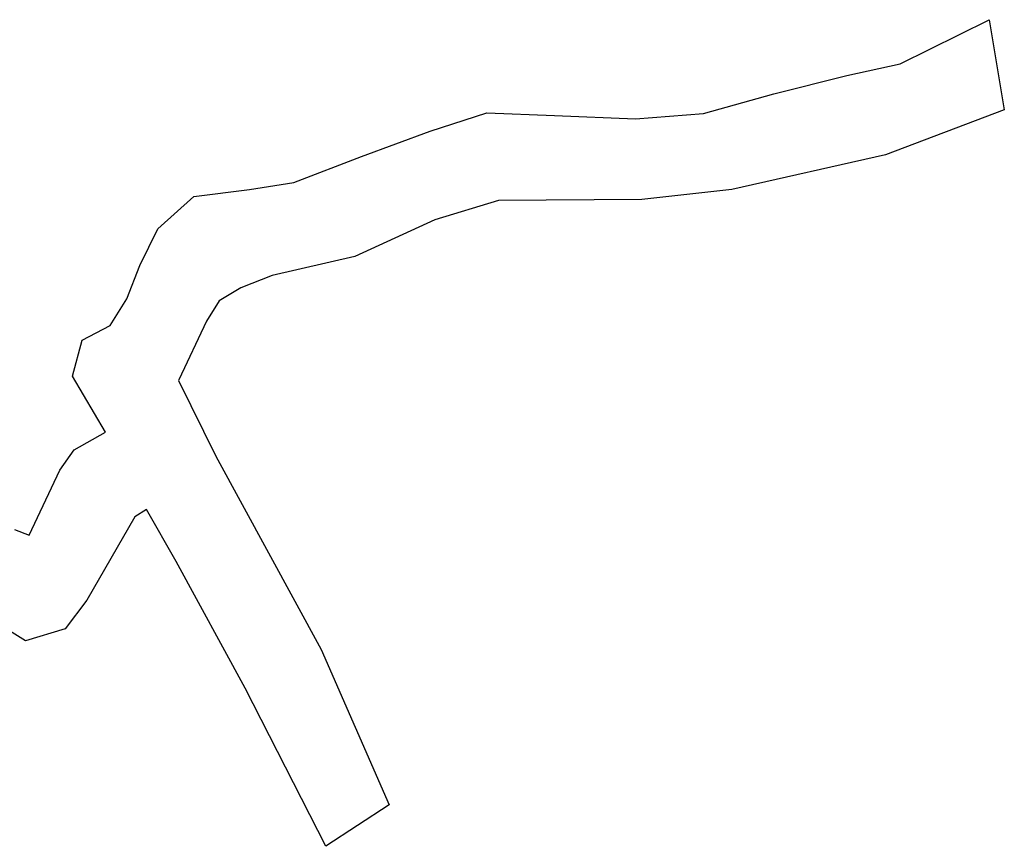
# Model space of a CAD drawing. Header units: metres. Extents: x 163463 to 198797, y 577287 to 592106.
# Tile 64 of 64: x 194215 to 197947, y 583712 to 586843. Entities that reach past the tile are written whole.
import ezdxf

# ---------------------------------------------------------------- set-up
doc = ezdxf.new("R2010")
doc.units = ezdxf.units.M
doc.layers.add('Omtrek', color=7, linetype='Continuous')

msp = doc.modelspace()

# ---------------------------------------------------------------- linework, layer by layer
msp.add_lwpolyline([(194195.104, 584911.187), (194250.946, 584889.815), (194366.999, 585136.133), (194421.933, 585214.051), (194540.715, 585280.01), (194415.152, 585492.945), (194451.551, 585629.352), (194557.872, 585684.546), (194621.376, 585785.385), (194670.471, 585912.035), (194738.985, 586050.369), (194874.876, 586173.079), (195085.736, 586199.247), (195254.085, 586226.122), (195510.412, 586324.467), (195771.364, 586420.405), (195985.686, 586490.5), (196241.882, 586480.31), (196549.237, 586467.707), (196807.404, 586487.81), (197073.623, 586561.531), (197349.84, 586630.837), (197552.651, 586675.876), (197890.107, 586842.734), (197947.116, 586500.906), (197496.395, 586330.909), (196913.933, 586199.982), (196572.78, 586162.102), (196029.435, 586157.363), (195788.832, 586084.076), (195484.704, 585945.276), (195172.175, 585873.206), (195052.621, 585826.685), (194970.938, 585778.411), (194923.497, 585700.621), (194817.621, 585478.659), (194816.337, 585475.64), (194958.68, 585188.929), (195358.024, 584456.661), (195615.35, 583868.949), (195375.682, 583711.772), (195069.671, 584310.639), (194807.5, 584790.243), (194696.083, 584986.913), (194650.905, 584959.895), (194469.945, 584644.269), (194387.016, 584534.877), (194236.546, 584490.236), (194166.702, 584533.859)])
at = {"layer": 'Omtrek', "flags": 128}
msp.add_lwpolyline([(194195.104, 584911.187), (194250.946, 584889.815), (194366.999, 585136.133), (194421.933, 585214.051), (194540.715, 585280.01), (194415.152, 585492.945), (194451.551, 585629.352), (194557.872, 585684.546), (194621.376, 585785.385), (194670.471, 585912.035), (194738.985, 586050.369), (194874.876, 586173.079), (195085.736, 586199.247), (195254.085, 586226.122), (195510.412, 586324.467), (195771.364, 586420.405), (195985.686, 586490.5), (196241.882, 586480.31), (196549.237, 586467.707), (196807.404, 586487.81), (197073.623, 586561.531), (197349.84, 586630.837), (197552.651, 586675.876), (197890.107, 586842.734), (197947.116, 586500.906), (197496.395, 586330.909), (196913.933, 586199.982), (196572.78, 586162.102), (196029.435, 586157.363), (195788.832, 586084.076), (195484.704, 585945.276), (195172.175, 585873.206), (195052.621, 585826.685), (194970.938, 585778.411), (194923.497, 585700.621), (194817.621, 585478.659), (194816.337, 585475.64), (194958.68, 585188.929), (195358.024, 584456.661), (195615.35, 583868.949), (195375.682, 583711.772), (195069.671, 584310.639), (194807.5, 584790.243), (194696.083, 584986.913), (194650.905, 584959.895), (194469.945, 584644.269), (194387.016, 584534.877), (194236.546, 584490.236), (194166.702, 584533.859)], dxfattribs=at)

doc.saveas('drawing.dxf')
